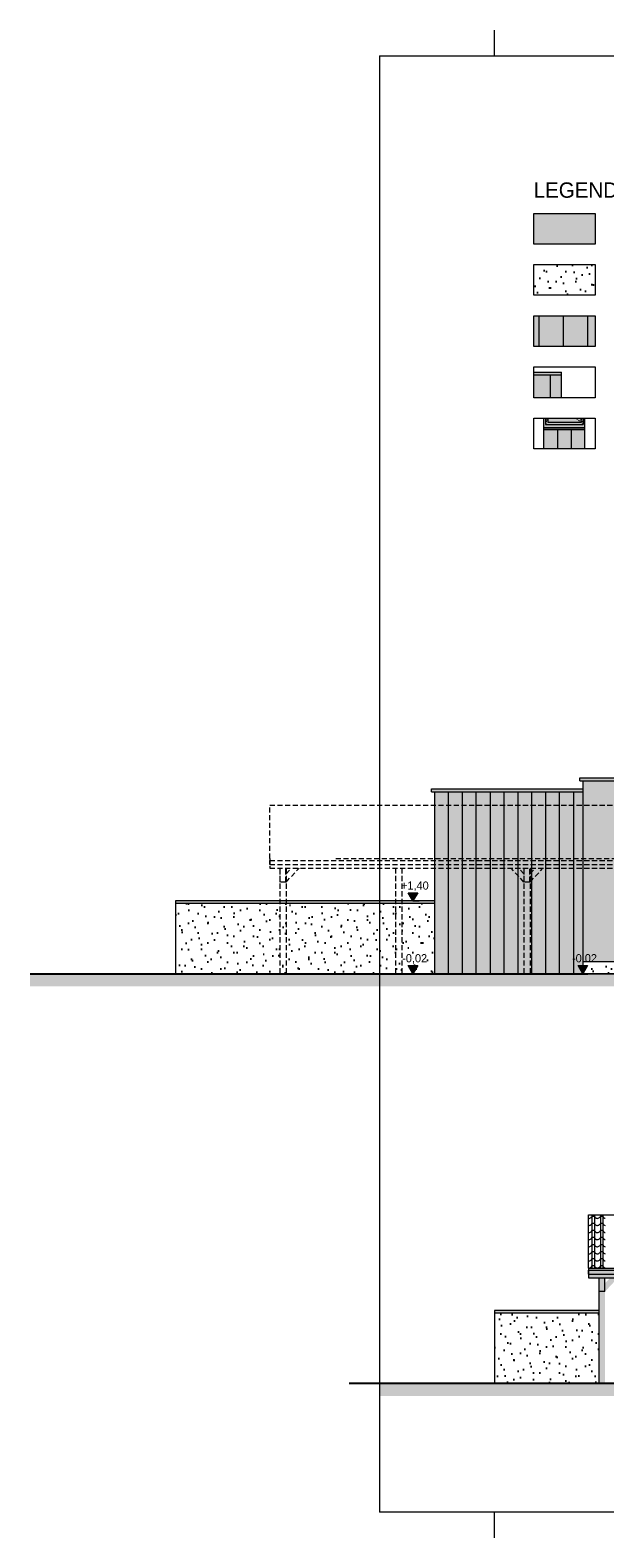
# Model space of a CAD drawing. Extents: x -547885 to -186295, y -25370 to 156194.
# Tile 232 of 256: x -377804 to -366566, y -23370 to 6080. Entities that reach past the tile are written whole.
import ezdxf

# ---------------------------------------------------------------- set-up
doc = ezdxf.new("R2010")
doc.units = 0
doc.header["$MEASUREMENT"] = 0
for name, pattern in [('Dashed', [564.444447, 282.222223, -282.222223]), ('Hidden Line', [50, 25, -25]), ('Krawędzie ukryte', [150, 100, -50])]:
    doc.linetypes.add(name, pattern=pattern)
for name, color, linetype, lineweight in [('Arch dachowki_Nr_Pióra__21', 7, 'Continuous', 9), ('Arch okna_Nr_Pióra__5', 7, 'Continuous', 13), ('Arch opisy_Nr_Pióra__21', 7, 'Continuous', 9), ('Arch stropy_Nr_Pióra__1', 7, 'Continuous', 25), ('ARCH TABELA_Nr_Pióra__21', 7, 'Continuous', 9), ('arch wypelnienia_Nr_Pióra__1', 7, 'Continuous', 25), ('arch wypelnienia_Nr_Pióra__21', 7, 'Continuous', 9), ('INWENT DACH_Nr_Pióra__21', 7, 'Continuous', 9), ('INWENT KONST. DREWNIANA_Nr_Pióra__21', 7, 'Continuous', 9), ('INWENT RURY SPUSTOWE_Nr_Pióra__21', 7, 'Continuous', 9), ('INWENT WYMIARY_Nr_Pióra__21', 7, 'Continuous', 9), ('INWENT. OKNA_Nr_Pióra__5', 7, 'Continuous', 13), ('INWENT.ŚCIANY_Nr_Pióra__21', 7, 'Continuous', 9), ('INWENT.ŚCIANY_Nr_Pióra__5', 7, 'Continuous', 13)]:
    doc.layers.add(name, color=color, linetype=linetype, lineweight=lineweight)
for name, color, linetype, lineweight, true_color in [('arch wypelnienia_Nr_Pióra__102', 7, 'Continuous', 9, 0xb4b4b4), ('arch wypelnienia_Nr_Pióra__119', 7, 'Continuous', 13, 0xd9d1d0), ('arch wypelnienia_Nr_Pióra__2', 7, 'Continuous', 13, 0x7f7f7f), ('arch wypelnienia_Nr_Pióra__81', 7, 'Continuous', 13, 0x6a6a6a), ('INWENT KONST. DREWNIANA_Nr_Pióra__102', 7, 'Continuous', 9, 0xb4b4b4), ('INWENT RURY SPUSTOWE_Nr_Pióra__102', 7, 'Continuous', 9, 0xb4b4b4)]:
    doc.layers.add(name, color=color, linetype=linetype, lineweight=lineweight, true_color=true_color)
doc.layers.add('INWENT WYMIARY', color=7, linetype='Continuous')
doc.styles.add('GENERATED_STYLE_2', font='txt')
doc.styles.add('GENERATED_STYLE_7', font='txt')
pattern_1 = [(45, (0, 600), (-190.91883, 190.91883), [0, -180, 0, -270]), (110, (600, 600), (253.717, 92.34544), [0, -132, 0, -228])]

# ---------------------------------------------------------------- blocks, each defined once
blk = doc.blocks.new('Wymiary_8', base_point=(-366998, -12350))
at = {"layer": 'INWENT WYMIARY_Nr_Pióra__21', "linetype": 'Continuous'}
blk.add_hatch(color=256, dxfattribs=at).paths.add_polyline_path([(-366998, -12350), (-367091, -12190), (-366906, -12190)], flags=0)
for p, q in [((-366998, -12350), (-367118, -12350)), ((-366998, -12350), (-367091, -12190)), ((-367091, -12190), (-366906, -12190)), ((-366906, -12190), (-366998, -12350)), ((-366998, -12350), (-366878, -12350))]:
    blk.add_line(p, q, dxfattribs=at)
at = {"layer": 'INWENT WYMIARY_Nr_Pióra__21', "insert": (-367208, -12158), "char_height": 160, "attachment_point": 7, "style": 'GENERATED_STYLE_2'}
blk.add_mtext('{-0,02}', dxfattribs=at)
blk = doc.blocks.new('Wymiary_9', base_point=(-370319, -12350))
at = {"layer": 'INWENT WYMIARY_Nr_Pióra__21', "linetype": 'Continuous'}
blk.add_hatch(color=256, dxfattribs=at).paths.add_polyline_path([(-370319, -12350), (-370411, -12190), (-370226, -12190)], flags=0)
for p, q in [((-370319, -12350), (-370439, -12350)), ((-370319, -12350), (-370411, -12190)), ((-370411, -12190), (-370226, -12190)), ((-370226, -12190), (-370319, -12350)), ((-370319, -12350), (-370199, -12350))]:
    blk.add_line(p, q, dxfattribs=at)
at = {"layer": 'INWENT WYMIARY_Nr_Pióra__21', "insert": (-370529, -12158), "char_height": 160, "attachment_point": 7, "style": 'GENERATED_STYLE_2'}
blk.add_mtext('{-0,02}', dxfattribs=at)
blk = doc.blocks.new('Wymiary_10', base_point=(-370319, -10930))
at = {"layer": 'INWENT WYMIARY_Nr_Pióra__21', "linetype": 'Continuous'}
blk.add_hatch(color=256, dxfattribs=at).paths.add_polyline_path([(-370319, -10930), (-370411, -10770), (-370226, -10770)], flags=0)
for p, q in [((-370319, -10930), (-370411, -10770)), ((-370411, -10770), (-370226, -10770)), ((-370226, -10770), (-370319, -10930)), ((-370319, -10930), (-370439, -10930)), ((-370319, -10930), (-370199, -10930))]:
    blk.add_line(p, q, dxfattribs=at)
at = {"layer": 'INWENT WYMIARY_Nr_Pióra__21', "insert": (-370552, -10738), "char_height": 160, "attachment_point": 7, "style": 'GENERATED_STYLE_2'}
blk.add_mtext('{+1,40}', dxfattribs=at)
blk = doc.blocks.new('*X1053')
at = {"layer": 'arch wypelnienia_Nr_Pióra__102', "linetype": 'Continuous'}
for p, q in [((-366819, -17057), (-366819, -17174)), ((-366771, -17057), (-366771, -17174)), ((-366654, -17057), (-366654, -17174)), ((-366606, -17057), (-366606, -17174)), ((-366883, -17129), (-366874, -17129)), ((-366883, -17267), (-366874, -17268)), ((-366874, -17129), (-366860, -17127)), ((-366874, -17268), (-366860, -17265)), ((-366860, -17127), (-366846, -17121)), ((-366860, -17265), (-366846, -17260)), ((-366846, -17121), (-366835, -17113)), ((-366846, -17260), (-366835, -17251)), ((-366835, -17113), (-366826, -17102)), ((-366835, -17251), (-366826, -17241)), ((-366826, -17102), (-366819, -17090)), ((-366826, -17241), (-366819, -17228)), ((-366826, -17379), (-366819, -17367)), ((-366795, -17090), (-366819, -17090)), ((-366819, -17174), (-366819, -17312)), ((-366795, -17228), (-366819, -17228)), ((-366819, -17312), (-366819, -17451)), ((-366795, -17367), (-366819, -17367)), ((-366771, -17090), (-366795, -17090)), ((-366771, -17228), (-366795, -17228)), ((-366771, -17367), (-366795, -17367)), ((-366771, -17090), (-366769, -17094)), ((-366771, -17174), (-366771, -17312)), ((-366771, -17228), (-366769, -17232)), ((-366771, -17312), (-366771, -17451)), ((-366771, -17367), (-366769, -17371)), ((-366769, -17094), (-366767, -17098)), ((-366769, -17232), (-366767, -17236)), ((-366769, -17371), (-366767, -17375)), ((-366767, -17098), (-366765, -17102)), ((-366767, -17236), (-366765, -17240)), ((-366767, -17375), (-366765, -17379)), ((-366765, -17102), (-366762, -17105)), ((-366765, -17240), (-366762, -17244)), ((-366762, -17105), (-366759, -17109)), ((-366762, -17244), (-366759, -17247)), ((-366759, -17109), (-366756, -17112)), ((-366759, -17247), (-366756, -17251)), ((-366756, -17112), (-366752, -17115)), ((-366756, -17251), (-366752, -17254)), ((-366752, -17115), (-366749, -17118)), ((-366752, -17254), (-366749, -17256)), ((-366749, -17118), (-366736, -17125)), ((-366749, -17256), (-366736, -17263)), ((-366736, -17125), (-366723, -17128)), ((-366736, -17263), (-366723, -17267)), ((-366723, -17128), (-366709, -17129)), ((-366723, -17267), (-366709, -17268)), ((-366709, -17129), (-366695, -17127)), ((-366709, -17268), (-366695, -17265)), ((-366695, -17127), (-366681, -17121)), ((-366695, -17265), (-366681, -17260)), ((-366681, -17121), (-366670, -17113)), ((-366681, -17260), (-366670, -17251)), ((-366670, -17113), (-366661, -17102)), ((-366670, -17251), (-366661, -17241)), ((-366661, -17102), (-366654, -17090)), ((-366661, -17241), (-366654, -17228)), ((-366661, -17379), (-366654, -17367)), ((-366630, -17090), (-366654, -17090)), ((-366654, -17174), (-366654, -17312)), ((-366630, -17228), (-366654, -17228)), ((-366654, -17312), (-366654, -17451)), ((-366630, -17367), (-366654, -17367)), ((-366606, -17090), (-366630, -17090)), ((-366606, -17228), (-366630, -17228)), ((-366606, -17367), (-366630, -17367)), ((-366606, -17090), (-366604, -17094)), ((-366606, -17174), (-366606, -17312)), ((-366606, -17228), (-366604, -17232)), ((-366606, -17312), (-366606, -17451)), ((-366606, -17367), (-366604, -17371)), ((-366604, -17094), (-366602, -17098)), ((-366604, -17232), (-366602, -17236)), ((-366604, -17371), (-366602, -17375)), ((-366602, -17098), (-366600, -17102)), ((-366602, -17236), (-366600, -17240)), ((-366602, -17375), (-366600, -17379)), ((-366600, -17102), (-366597, -17105)), ((-366600, -17240), (-366597, -17244)), ((-366597, -17105), (-366594, -17109)), ((-366597, -17244), (-366594, -17247)), ((-366594, -17109), (-366591, -17112)), ((-366594, -17247), (-366591, -17251)), ((-366591, -17112), (-366587, -17115)), ((-366591, -17251), (-366587, -17254)), ((-366587, -17115), (-366584, -17118)), ((-366587, -17254), (-366584, -17256)), ((-366584, -17118), (-366571, -17125)), ((-366584, -17256), (-366571, -17263)), ((-366571, -17125), (-366558, -17128)), ((-366571, -17263), (-366558, -17267)), ((-366883, -17406), (-366874, -17406)), ((-366883, -17544), (-366874, -17545)), ((-366874, -17406), (-366860, -17404)), ((-366874, -17545), (-366860, -17542)), ((-366860, -17404), (-366846, -17398)), ((-366860, -17542), (-366846, -17537)), ((-366846, -17398), (-366835, -17390)), ((-366846, -17537), (-366835, -17528)), ((-366846, -17675), (-366835, -17667)), ((-366835, -17390), (-366826, -17379)), ((-366835, -17528), (-366826, -17518)), ((-366835, -17667), (-366826, -17656)), ((-366826, -17518), (-366819, -17505)), ((-366826, -17656), (-366819, -17644)), ((-366819, -17451), (-366819, -17590)), ((-366795, -17505), (-366819, -17505)), ((-366819, -17590), (-366819, -17728)), ((-366795, -17644), (-366819, -17644)), ((-366771, -17505), (-366795, -17505)), ((-366771, -17644), (-366795, -17644)), ((-366771, -17451), (-366771, -17590)), ((-366771, -17505), (-366769, -17509)), ((-366771, -17590), (-366771, -17728)), ((-366771, -17644), (-366769, -17648)), ((-366769, -17509), (-366767, -17513)), ((-366769, -17648), (-366767, -17652)), ((-366767, -17513), (-366765, -17517)), ((-366767, -17652), (-366765, -17656)), ((-366765, -17379), (-366762, -17382)), ((-366765, -17517), (-366762, -17521)), ((-366765, -17656), (-366762, -17659)), ((-366762, -17382), (-366759, -17386)), ((-366762, -17521), (-366759, -17524)), ((-366762, -17659), (-366759, -17663)), ((-366759, -17386), (-366756, -17389)), ((-366759, -17524), (-366756, -17528)), ((-366759, -17663), (-366756, -17666)), ((-366756, -17389), (-366752, -17392)), ((-366756, -17528), (-366752, -17531)), ((-366756, -17666), (-366752, -17669)), ((-366752, -17392), (-366749, -17395)), ((-366752, -17531), (-366749, -17533)), ((-366752, -17669), (-366749, -17672)), ((-366749, -17395), (-366736, -17402)), ((-366749, -17533), (-366736, -17540)), ((-366736, -17402), (-366723, -17405)), ((-366736, -17540), (-366723, -17544)), ((-366723, -17405), (-366709, -17406)), ((-366723, -17544), (-366709, -17545)), ((-366709, -17406), (-366695, -17404)), ((-366709, -17545), (-366695, -17542)), ((-366695, -17404), (-366681, -17398)), ((-366695, -17542), (-366681, -17537)), ((-366681, -17398), (-366670, -17390)), ((-366681, -17537), (-366670, -17528)), ((-366681, -17675), (-366670, -17667)), ((-366670, -17390), (-366661, -17379)), ((-366670, -17528), (-366661, -17518)), ((-366670, -17667), (-366661, -17656)), ((-366661, -17518), (-366654, -17505)), ((-366661, -17656), (-366654, -17644)), ((-366654, -17451), (-366654, -17590)), ((-366630, -17505), (-366654, -17505)), ((-366654, -17590), (-366654, -17728)), ((-366630, -17644), (-366654, -17644)), ((-366606, -17505), (-366630, -17505)), ((-366606, -17644), (-366630, -17644)), ((-366606, -17451), (-366606, -17590)), ((-366606, -17505), (-366604, -17509)), ((-366606, -17590), (-366606, -17728)), ((-366606, -17644), (-366604, -17648)), ((-366604, -17509), (-366602, -17513)), ((-366604, -17648), (-366602, -17652)), ((-366602, -17513), (-366600, -17517)), ((-366602, -17652), (-366600, -17656)), ((-366600, -17379), (-366597, -17382)), ((-366600, -17517), (-366597, -17521)), ((-366600, -17656), (-366597, -17659)), ((-366597, -17382), (-366594, -17386)), ((-366597, -17521), (-366594, -17524)), ((-366597, -17659), (-366594, -17663)), ((-366594, -17386), (-366591, -17389)), ((-366594, -17524), (-366591, -17528)), ((-366594, -17663), (-366591, -17666)), ((-366591, -17389), (-366587, -17392)), ((-366591, -17528), (-366587, -17531)), ((-366591, -17666), (-366587, -17669)), ((-366587, -17392), (-366584, -17395)), ((-366587, -17531), (-366584, -17533)), ((-366587, -17669), (-366584, -17672)), ((-366584, -17395), (-366571, -17402)), ((-366584, -17533), (-366571, -17540)), ((-366571, -17402), (-366558, -17405)), ((-366571, -17540), (-366558, -17544)), ((-366883, -17683), (-366874, -17683)), ((-366883, -17821), (-366874, -17822)), ((-366883, -17960), (-366874, -17960)), ((-366874, -17683), (-366860, -17681)), ((-366874, -17822), (-366860, -17819)), ((-366874, -17960), (-366860, -17958)), ((-366860, -17681), (-366846, -17675)), ((-366860, -17819), (-366846, -17814)), ((-366860, -17958), (-366846, -17952)), ((-366846, -17814), (-366835, -17805)), ((-366846, -17952), (-366835, -17944)), ((-366835, -17805), (-366826, -17795)), ((-366835, -17944), (-366826, -17933)), ((-366826, -17795), (-366819, -17782)), ((-366826, -17933), (-366819, -17921)), ((-366819, -17728), (-366819, -17866)), ((-366795, -17782), (-366819, -17782)), ((-366819, -17866), (-366819, -18005)), ((-366795, -17921), (-366819, -17921)), ((-366771, -17782), (-366795, -17782)), ((-366771, -17921), (-366795, -17921)), ((-366771, -17728), (-366771, -17866)), ((-366771, -17782), (-366769, -17786)), ((-366771, -17866), (-366771, -18005)), ((-366771, -17921), (-366769, -17925)), ((-366769, -17786), (-366767, -17790)), ((-366769, -17925), (-366767, -17929)), ((-366767, -17790), (-366765, -17794)), ((-366767, -17929), (-366765, -17933)), ((-366765, -17794), (-366762, -17798)), ((-366765, -17933), (-366762, -17936)), ((-366762, -17798), (-366759, -17801)), ((-366762, -17936), (-366759, -17940)), ((-366759, -17801), (-366756, -17805)), ((-366759, -17940), (-366756, -17943)), ((-366756, -17805), (-366752, -17808)), ((-366756, -17943), (-366752, -17946)), ((-366752, -17808), (-366749, -17810)), ((-366752, -17946), (-366749, -17949)), ((-366749, -17672), (-366736, -17679)), ((-366749, -17810), (-366736, -17817)), ((-366749, -17949), (-366736, -17956)), ((-366736, -17679), (-366723, -17682)), ((-366736, -17817), (-366723, -17821)), ((-366736, -17956), (-366723, -17959)), ((-366723, -17682), (-366709, -17683)), ((-366723, -17821), (-366709, -17822)), ((-366723, -17959), (-366709, -17960)), ((-366709, -17683), (-366695, -17681)), ((-366709, -17822), (-366695, -17819)), ((-366709, -17960), (-366695, -17958)), ((-366695, -17681), (-366681, -17675)), ((-366695, -17819), (-366681, -17814)), ((-366695, -17958), (-366681, -17952)), ((-366681, -17814), (-366670, -17805)), ((-366681, -17952), (-366670, -17944)), ((-366670, -17805), (-366661, -17795)), ((-366670, -17944), (-366661, -17933)), ((-366661, -17795), (-366654, -17782)), ((-366661, -17933), (-366654, -17921)), ((-366654, -17728), (-366654, -17866)), ((-366630, -17782), (-366654, -17782)), ((-366654, -17866), (-366654, -18005)), ((-366630, -17921), (-366654, -17921)), ((-366606, -17782), (-366630, -17782)), ((-366606, -17921), (-366630, -17921)), ((-366606, -17728), (-366606, -17866)), ((-366606, -17782), (-366604, -17786)), ((-366606, -17866), (-366606, -18005)), ((-366606, -17921), (-366604, -17925)), ((-366604, -17786), (-366602, -17790)), ((-366604, -17925), (-366602, -17929)), ((-366602, -17790), (-366600, -17794)), ((-366602, -17929), (-366600, -17933)), ((-366600, -17794), (-366597, -17798)), ((-366600, -17933), (-366597, -17936)), ((-366597, -17798), (-366594, -17801)), ((-366597, -17936), (-366594, -17940)), ((-366594, -17801), (-366591, -17805)), ((-366594, -17940), (-366591, -17943)), ((-366591, -17805), (-366587, -17808)), ((-366591, -17943), (-366587, -17946)), ((-366587, -17808), (-366584, -17810)), ((-366587, -17946), (-366584, -17949)), ((-366584, -17672), (-366571, -17679)), ((-366584, -17810), (-366571, -17817)), ((-366584, -17949), (-366571, -17956)), ((-366571, -17679), (-366558, -17682)), ((-366571, -17817), (-366558, -17821)), ((-366571, -17956), (-366558, -17959)), ((-366883, -18098), (-366874, -18099)), ((-366874, -18099), (-366860, -18096)), ((-366860, -18096), (-366846, -18091)), ((-366846, -18091), (-366835, -18082)), ((-366835, -18082), (-366826, -18072)), ((-366826, -18072), (-366819, -18059)), ((-366819, -18005), (-366819, -18102)), ((-366795, -18059), (-366819, -18059)), ((-366771, -18059), (-366795, -18059)), ((-366771, -18005), (-366771, -18102)), ((-366771, -18059), (-366769, -18063)), ((-366769, -18063), (-366767, -18067)), ((-366767, -18067), (-366765, -18071)), ((-366765, -18071), (-366762, -18075)), ((-366762, -18075), (-366759, -18078)), ((-366759, -18078), (-366756, -18082)), ((-366756, -18082), (-366752, -18085)), ((-366752, -18085), (-366749, -18087)), ((-366749, -18087), (-366736, -18094)), ((-366736, -18094), (-366723, -18098)), ((-366723, -18098), (-366709, -18099)), ((-366709, -18099), (-366695, -18096)), ((-366695, -18096), (-366681, -18091)), ((-366681, -18091), (-366670, -18082)), ((-366670, -18082), (-366661, -18072)), ((-366661, -18072), (-366654, -18059)), ((-366654, -18005), (-366654, -18102)), ((-366630, -18059), (-366654, -18059)), ((-366606, -18059), (-366630, -18059)), ((-366606, -18005), (-366606, -18102)), ((-366606, -18059), (-366604, -18063)), ((-366604, -18063), (-366602, -18067)), ((-366602, -18067), (-366600, -18071)), ((-366600, -18071), (-366597, -18075)), ((-366597, -18075), (-366594, -18078)), ((-366594, -18078), (-366591, -18082)), ((-366591, -18082), (-366587, -18085)), ((-366587, -18085), (-366584, -18087)), ((-366584, -18087), (-366571, -18094)), ((-366571, -18094), (-366558, -18098))]:
    blk.add_line(p, q, dxfattribs=at)
blk = doc.blocks.new('Wypełnienie_1')
at = {"layer": 'arch wypelnienia_Nr_Pióra__102', "linetype": 'Dashed'}
blk.add_blockref('*X1053', (0, 0), dxfattribs=at)

msp = doc.modelspace()

# ---------------------------------------------------------------- hatches: boundary and pattern name
at = {"layer": 'arch wypelnienia_Nr_Pióra__1', "linetype": 'Continuous'}
h = msp.add_hatch(dxfattribs=at)
h.set_pattern_fill('Carpet', color=256, style=0, pattern_type=2)
h.set_pattern_definition(pattern_1)
h.paths.add_polyline_path([(-367957.9, 901.4), (-366757.9, 901.4), (-366757.9, 1501.4), (-367957.9, 1501.4)], flags=0)
h = msp.add_hatch(dxfattribs=at)
h.set_pattern_fill('Carpet', color=256, style=0, pattern_type=2)
h.set_pattern_definition(pattern_1)
h.paths.add_polyline_path([(-374958.3, -12349.6), (-369898.3, -12349.6), (-369898.3, -10979.6), (-374958.3, -10979.6)], flags=0)
h = msp.add_hatch(dxfattribs=at)
h.set_pattern_fill('Carpet', color=256, style=0, pattern_type=2)
h.set_pattern_definition(pattern_1)
h.paths.add_polyline_path([(-366998.3, -12119.6), (-366998.3, -12349.6), (-366898.3, -12349.6), (-364448.3, -12341.3), (-364448.3, -12119.6)], flags=0)
h = msp.add_hatch(dxfattribs=at)
h.set_pattern_fill('Carpet', color=256, style=0, pattern_type=2)
h.set_pattern_definition(pattern_1)
h.paths.add_polyline_path([(-368723.3, -20349.6), (-366683.3, -20349.6), (-366683.3, -18979.6), (-368723.3, -18979.6)], flags=0)
at = {"layer": 'arch wypelnienia_Nr_Pióra__119', "linetype": 'Continuous', "lineweight": 0, "true_color": 0x363434}
for points in [[(-367957.9, 1901.4), (-366757.9, 1901.4), (-366757.9, 2501.4), (-367957.9, 2501.4)], [(-364448.3, -10379.6), (-364448.3, -9529.6), (-364448.3, -8583.5), (-366998.3, -8583.5), (-366998.3, -12119.6), (-364448.3, -12119.6)]]:
    msp.add_hatch(color=250, dxfattribs=at).paths.add_polyline_path(points, flags=0)
at = {"layer": 'arch wypelnienia_Nr_Pióra__2', "linetype": 'Continuous'}
for points in [[(-366757.9, -98.6), (-366757.9, 501.4), (-367957.9, 501.4), (-367957.9, -98.6)], [(-367412, -1098.6), (-367412, -652.7), (-367412, -602.7), (-367957.9, -602.7), (-367957.9, -1098.6)], [(-367757.9, -1726), (-366957.9, -1726), (-366957.9, -1498.6), (-367037.9, -1498.6), (-367037.9, -1574.9), (-367677.9, -1574.9), (-367677.9, -1498.6), (-367757.9, -1498.6)], [(-366957.9, -1726), (-367757.9, -1726), (-367757.9, -2098.6), (-366957.9, -2098.6)], [(-367058.3, -8523.5), (-367058.3, -8583.5), (-364448.3, -8583.5), (-364448.3, -9529.6), (-363078.3, -9529.6), (-363078.3, -8583.5), (-358138.3, -8583.5), (-358138.3, -8523.5)], [(-369958.3, -8799.6), (-369898.3, -8799.6), (-369898.3, -12349.6), (-366998.3, -12349.6), (-366998.3, -8799.6), (-366998.3, -8739.6), (-369958.3, -8739.6)], [(-374958.3, -10979.6), (-369898.3, -10979.6), (-369898.3, -10929.6), (-374958.3, -10929.6)], [(-368723.3, -18979.6), (-366683.3, -18979.6), (-366683.3, -18929.6), (-368723.3, -18929.6)]]:
    msp.add_hatch(color=256, dxfattribs=at).paths.add_polyline_path(points, flags=0)
at = {"layer": 'arch wypelnienia_Nr_Pióra__2', "linetype": 'Continuous', "lineweight": 0, "true_color": 0x1f1f1f}
msp.add_hatch(color=250, dxfattribs=at).paths.add_polyline_path([(-367677.9, -1574.9), (-367037.9, -1574.9), (-367037.9, -1498.6), (-367677.9, -1498.6)], flags=0)
at = {"layer": 'arch wypelnienia_Nr_Pióra__2', "linetype": 'Continuous', "lineweight": 0, "true_color": 0x3f3f3f}
h = msp.add_hatch(color=250, dxfattribs=at)
h.paths.add_polyline_path([(-366883.3, -18289.6), (-366683.3, -18289.6), (-366683.3, -20349.6), (-366563.3, -20349.6), (-366563.3, -18559.6), (-366311.3, -18289.6), (-364423.3, -18289.6), (-364423.3, -20349.6), (-364303.3, -20349.6), (-364303.3, -18289.6), (-362165.3, -18289.6), (-361913.3, -18559.6), (-361913.3, -20349.6), (-361793.3, -20349.6), (-361793.3, -18559.6), (-361541.3, -18289.6), (-359413.3, -18289.6), (-359413.3, -20345.4), (-359293.3, -20345), (-359293.3, -18289.6), (-357155.3, -18289.6), (-356903.3, -18559.6), (-356903.3, -20336.9), (-356783.3, -20336.5), (-356783.3, -18559.6), (-356531.3, -18289.6), (-354413.3, -18289.6), (-354413.3, -20328.5), (-354293.3, -20328), (-354293.3, -18289.6), (-352225.3, -18289.6), (-351973.3, -18559.6), (-351973.3, -20320.2), (-351903.3, -20320), (-351903.3, -18559.6), (-351903.3, -18289.6), (-351903.3, -18215.9), (-366883.3, -18215.9)], flags=0)
h.paths.add_polyline_path([(-366461.8, -18289.6), (-366563.3, -18398.4), (-366563.3, -18289.6)], flags=0)
h.paths.add_polyline_path([(-362014.9, -18289.6), (-361913.3, -18289.6), (-361913.3, -18398.4)], flags=0)
h.paths.add_polyline_path([(-361793.3, -18398.4), (-361793.3, -18289.6), (-361691.8, -18289.6)], flags=0)
h.paths.add_polyline_path([(-356903.3, -18398.4), (-357004.9, -18289.6), (-356903.3, -18289.6)], flags=0)
h.paths.add_polyline_path([(-356783.3, -18398.4), (-356783.3, -18289.6), (-356681.8, -18289.6)], flags=0)
h.paths.add_polyline_path([(-352074.9, -18289.6), (-351973.3, -18289.6), (-351973.3, -18398.4)], flags=0)
at = {"layer": 'arch wypelnienia_Nr_Pióra__21', "linetype": 'Continuous'}
for points in [[(-377803.5, -12349.6), (-377803.5, -12599.6), (-366998.3, -12599.6), (-358387.6, -12570.5), (-358387.7, -12599.6), (-349298.3, -12599.6), (-349298.3, -12719.6), (-330223.3, -12719.6), (-330223.3, -12479.6), (-349098.3, -12479.6), (-349098.3, -12359.6), (-358138.3, -12359.6), (-358138.3, -12320), (-366998.3, -12349.6)], [(-370973.3, -20599.6), (-360763.3, -20599.6), (-352152.6, -20570.5), (-352152.7, -20599.6), (-350083.3, -20599.6), (-350083.3, -20359.6), (-351903.3, -20359.6), (-351903.3, -20320), (-360763.3, -20349.6), (-370973.3, -20349.6)]]:
    msp.add_hatch(color=256, dxfattribs=at).paths.add_polyline_path(points, flags=0)
at = {"layer": 'arch wypelnienia_Nr_Pióra__81', "linetype": 'Continuous'}
msp.add_hatch(color=256, dxfattribs=at).paths.add_polyline_path([(-366883.3, -18215.9), (-351903.3, -18215.9), (-351903.3, -18102.4), (-366883.3, -18102.4)], flags=0)

# ---------------------------------------------------------------- linework, layer by layer
at = {"layer": 'Arch dachowki_Nr_Pióra__21', "linetype": 'Continuous'}
for p, q in [((-367847.9, -98.6), (-367847.9, 501.4)), ((-367372.9, -98.6), (-367372.9, 501.4)), ((-366897.9, -98.6), (-366897.9, 501.4))]:
    msp.add_line(p, q, dxfattribs=at)
at = {"layer": 'Arch okna_Nr_Pióra__5', "linetype": 'Hidden Line'}
for p, q in [((-367693, -1498.6), (-367727.9, -1624.9)), ((-366987.9, -1624.9), (-367127.5, -1498.6)), ((-366987.9, -1624.9), (-367022.8, -1498.6))]:
    msp.add_line(p, q, dxfattribs=at)
at = {"layer": 'Arch opisy_Nr_Pióra__21', "linetype": 'Continuous'}
for p, q in [((-367957.9, 1901.4), (-367957.9, 2501.4)), ((-367957.9, 2501.4), (-366757.9, 2501.4)), ((-366757.9, 2501.4), (-366757.9, 1901.4)), ((-366757.9, 1901.4), (-367957.9, 1901.4)), ((-367957.9, 901.4), (-367957.9, 1501.4)), ((-367957.9, 1501.4), (-366757.9, 1501.4)), ((-366757.9, 1501.4), (-366757.9, 901.4)), ((-366757.9, 901.4), (-367957.9, 901.4)), ((-367957.9, -98.6), (-367957.9, 501.4)), ((-367957.9, 501.4), (-366757.9, 501.4)), ((-366757.9, 501.4), (-366757.9, -98.6)), ((-366757.9, -98.6), (-367957.9, -98.6)), ((-367957.9, -498.6), (-366757.9, -498.6)), ((-367957.9, -1098.6), (-367957.9, -498.6)), ((-366757.9, -498.6), (-366757.9, -1098.6)), ((-366757.9, -1098.6), (-367957.9, -1098.6)), ((-367957.9, -2098.6), (-367957.9, -1498.6)), ((-367957.9, -1498.6), (-366757.9, -1498.6)), ((-366757.9, -1498.6), (-366757.9, -2098.6)), ((-366757.9, -2098.6), (-367957.9, -2098.6))]:
    msp.add_line(p, q, dxfattribs=at)
at = {"layer": 'Arch stropy_Nr_Pióra__1', "linetype": 'Continuous'}
for p, q in [((-377803.5, -12349.6), (-366898.3, -12349.6)), ((-366898.3, -12349.6), (-358138.3, -12320)), ((-371568.5, -20349.6), (-360663.3, -20349.6))]:
    msp.add_line(p, q, dxfattribs=at)
at = {"layer": 'ARCH TABELA_Nr_Pióra__21', "linetype": 'Continuous'}
for p, q in [((-368723.3, 5580.4), (-368723.3, 6080.4)), ((-368723.3, 5580.4), (-368723.3, 6080.4)), ((-368723.3, 5580.4), (-368723.3, 6080.4)), ((-368723.3, 5580.4), (-368723.3, 6080.4)), ((-370973.3, 5580.4), (-370973.3, -22869.6)), ((-370973.3, 5580.4), (-330223.3, 5580.4)), ((-370973.3, 5580.4), (-370973.3, -22869.6)), ((-370973.3, 5580.4), (-330223.3, 5580.4)), ((-330223.3, -22869.6), (-370973.3, -22869.6)), ((-330223.3, -22869.6), (-370973.3, -22869.6)), ((-368723.3, -23369.6), (-368723.3, -22869.6)), ((-368723.3, -23369.6), (-368723.3, -22869.6)), ((-368723.3, -23369.6), (-368723.3, -22869.6)), ((-368723.3, -23369.6), (-368723.3, -22869.6))]:
    msp.add_line(p, q, dxfattribs=at)
at = {"layer": 'INWENT DACH_Nr_Pióra__21', "linetype": 'Continuous'}
for p, q in [((-367058.3, -8583.5), (-367058.3, -8523.5)), ((-367058.3, -8523.5), (-358138.3, -8523.5)), ((-369958.3, -8799.6), (-369958.3, -8739.6)), ((-369958.3, -8739.6), (-366998.3, -8739.6)), ((-369958.3, -8799.6), (-366998.3, -8799.6)), ((-367058.3, -8583.5), (-358138.3, -8583.5))]:
    msp.add_line(p, q, dxfattribs=at)
at = {"layer": 'INWENT KONST. DREWNIANA_Nr_Pióra__102', "linetype": 'Krawędzie ukryte'}
for p, q in [((-373118.3, -10102.4), (-373118.3, -9056.9)), ((-373118.3, -9056.9), (-358138.3, -9056.9)), ((-373118.3, -10102.4), (-373118.3, -10289.6)), ((-373118.3, -10289.6), (-358138.3, -10289.6)), ((-372918.3, -10289.6), (-372918.3, -12349.6)), ((-372913.3, -10559.6), (-372913.3, -10289.6)), ((-372803.3, -10559.6), (-372803.3, -10289.6)), ((-372798.3, -10289.6), (-372798.3, -12349.6)), ((-372798.3, -10559.6), (-372546.3, -10289.6)), ((-372798.3, -10398.4), (-372696.8, -10289.6)), ((-371829.2, -10102.4), (-358138.3, -10102.4)), ((-370658.3, -10289.6), (-370658.3, -12349.6)), ((-370538.3, -10289.6), (-370538.3, -12349.6)), ((-368148.3, -10559.6), (-368400.3, -10289.6)), ((-368148.3, -10398.4), (-368249.9, -10289.6)), ((-368148.3, -10289.6), (-368148.3, -12349.6)), ((-368143.3, -10559.6), (-368143.3, -10289.6)), ((-368033.3, -10559.6), (-368033.3, -10289.6)), ((-368028.3, -10398.4), (-367926.8, -10289.6)), ((-368028.3, -10559.6), (-367776.3, -10289.6)), ((-368028.3, -10289.6), (-368028.3, -12349.6)), ((-372803.3, -10559.6), (-372913.3, -10559.6)), ((-368033.3, -10559.6), (-368143.3, -10559.6))]:
    msp.add_line(p, q, dxfattribs=at)
at = {"layer": 'INWENT KONST. DREWNIANA_Nr_Pióra__21', "linetype": 'Continuous'}
for p, q in [((-366883.3, -18102.4), (-366883.3, -17056.9)), ((-366883.3, -17056.9), (-351903.3, -17056.9)), ((-366883.3, -18102.4), (-366883.3, -18289.6)), ((-366883.3, -18102.4), (-351903.3, -18102.4)), ((-366883.3, -18289.6), (-351903.3, -18289.6)), ((-366683.3, -18289.6), (-366683.3, -20349.6)), ((-366678.3, -18559.6), (-366678.3, -18289.6)), ((-366568.3, -18559.6), (-366568.3, -18289.6)), ((-366568.3, -18559.6), (-366678.3, -18559.6))]:
    msp.add_line(p, q, dxfattribs=at)
at = {"layer": 'INWENT RURY SPUSTOWE_Nr_Pióra__102', "linetype": 'Krawędzie ukryte'}
for p, q in [((-373118.3, -10140.9), (-358138.3, -10140.9)), ((-373118.3, -10215.9), (-373118.3, -10140.9)), ((-373118.3, -10215.9), (-358138.3, -10215.9))]:
    msp.add_line(p, q, dxfattribs=at)
at = {"layer": 'INWENT RURY SPUSTOWE_Nr_Pióra__21', "linetype": 'Continuous'}
for p, q in [((-366883.3, -18140.9), (-351903.3, -18140.9)), ((-366883.3, -18215.9), (-366883.3, -18140.9)), ((-366883.3, -18215.9), (-351903.3, -18215.9))]:
    msp.add_line(p, q, dxfattribs=at)
at = {"layer": 'INWENT. OKNA_Nr_Pióra__5', "linetype": 'Continuous'}
for p, q in [((-367727.9, -1498.6), (-367727.9, -1624.9)), ((-367727.9, -1624.9), (-366987.9, -1624.9)), ((-367677.9, -1498.6), (-367677.9, -1574.9)), ((-367677.9, -1574.9), (-367037.9, -1574.9)), ((-367037.9, -1498.6), (-367037.9, -1574.9)), ((-366987.9, -1498.6), (-366987.9, -1624.9))]:
    msp.add_line(p, q, dxfattribs=at)
at = {"layer": 'INWENT.ŚCIANY_Nr_Pióra__21', "linetype": 'Continuous'}
for p, q in [((-367957.9, -602.7), (-367412, -602.7)), ((-367957.9, -652.7), (-367412, -652.7)), ((-367629.5, -1098.6), (-367629.5, -652.7)), ((-367412, -1098.6), (-367412, -602.7)), ((-367757.9, -1726), (-367757.9, -1498.6)), ((-366957.9, -1684.9), (-367757.9, -1684.9)), ((-366957.9, -1696), (-367757.9, -1696)), ((-367757.9, -2098.6), (-367757.9, -1726)), ((-366957.9, -1726), (-367757.9, -1726)), ((-367487.9, -2098.6), (-367487.9, -1726)), ((-367217.9, -2098.6), (-367217.9, -1726)), ((-366957.9, -1726), (-366957.9, -1498.6)), ((-366957.9, -2098.6), (-366957.9, -1726)), ((-369628.3, -8799.6), (-369628.3, -12349.6)), ((-369358.3, -8799.6), (-369358.3, -12349.6)), ((-369088.3, -8799.6), (-369088.3, -12349.6)), ((-368808.3, -8799.6), (-368808.3, -12349.6)), ((-368538.3, -8799.6), (-368538.3, -12349.6)), ((-368268.3, -8799.6), (-368268.3, -12349.6)), ((-367998.3, -8799.6), (-367998.3, -12349.6)), ((-367728.3, -8799.6), (-367728.3, -12349.6)), ((-367458.3, -8799.6), (-367458.3, -12349.6)), ((-367178.3, -8799.6), (-367178.3, -12349.6)), ((-369898.3, -10929.6), (-374958.3, -10929.6)), ((-374958.3, -10929.6), (-374958.3, -12349.6)), ((-369898.3, -10979.6), (-374958.3, -10979.6)), ((-368723.3, -18929.6), (-368723.3, -20349.6)), ((-366683.3, -18929.6), (-368723.3, -18929.6)), ((-366683.3, -18979.6), (-368723.3, -18979.6))]:
    msp.add_line(p, q, dxfattribs=at)
at = {"layer": 'INWENT.ŚCIANY_Nr_Pióra__5', "linetype": 'Continuous'}
for p, q in [((-369898.3, -8799.6), (-369898.3, -12359.6)), ((-366998.3, -8583.5), (-366998.3, -12349.6)), ((-364448.3, -12119.6), (-366998.3, -12119.6))]:
    msp.add_line(p, q, dxfattribs=at)

# ---------------------------------------------------------------- block references
at = {"layer": 'arch wypelnienia_Nr_Pióra__102', "linetype": 'Dashed'}
msp.add_blockref('Wypełnienie_1', (0, 0), dxfattribs=at)
at = {"layer": 'INWENT WYMIARY', "linetype": 'Continuous'}
for name, p in [('Wymiary_10', (-370318.6, -10929.6)), ('Wymiary_9', (-370318.6, -12349.6)), ('Wymiary_8', (-366998.3, -12349.6))]:
    msp.add_blockref(name, p, dxfattribs=at)

# ---------------------------------------------------------------- texts
at = {"layer": 'Arch opisy_Nr_Pióra__21', "linetype": 'Continuous', "insert": (-367957.9, 3106.8), "char_height": 300, "attachment_point": 1, "style": 'GENERATED_STYLE_7'}
msp.add_mtext('{LEGENDA KOLORYSTYKA:}', dxfattribs=at)

doc.saveas('drawing.dxf')
